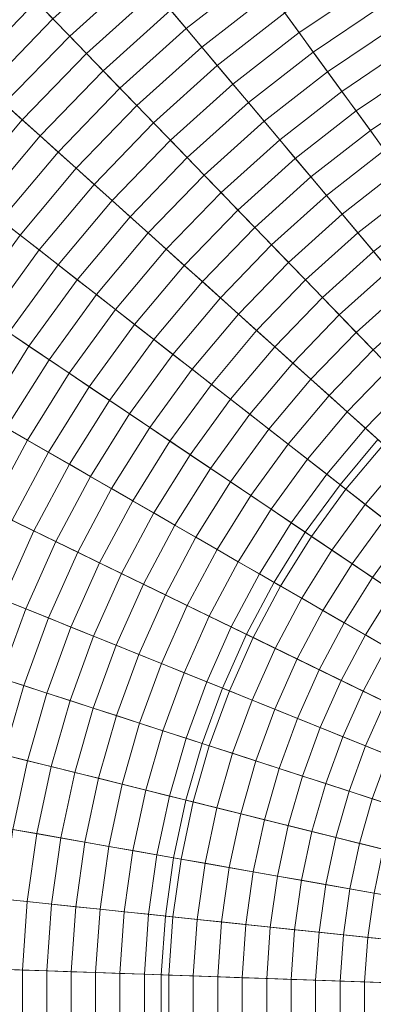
# Model space of a CAD drawing. Header units: centimetres. Extents: x -3.01 to 4.18, y -6.48 to 0.72.
# Tile 195 of 256: x -0.58 to -0.16, y -2.88 to -1.72. Entities that reach past the tile are written whole.
import ezdxf

# ---------------------------------------------------------------- set-up
doc = ezdxf.new("R2010")
doc.units = ezdxf.units.CM
doc.header["$LTSCALE"] = 2.54
doc.layers.add('Lucido design-1', color=7, linetype='Continuous')

# ---------------------------------------------------------------- blocks, each defined once
blk = doc.blocks.new('Gruppo-1')
at = {"color": 142, "linetype": 'Continuous', "lineweight": 9}
for points in [[(-0.1564, -2.2121, -14.6084), (-0.2012, -2.2656, -14.6084), (0.5864, -2.8809, -14.6084), (-0.1564, -2.2121, -14.6084)], [(-0.1564, -2.2121, -13.7012), (-0.2012, -2.2656, -13.7012), (-0.2012, -2.2656, -14.6084), (-0.1564, -2.2121, -14.6084), (-0.1564, -2.2121, -13.7012)], [(0.5864, -2.8809, -13.7012), (-0.2012, -2.2656, -13.7012), (-0.1564, -2.2121, -13.7012), (0.5864, -2.8809, -13.7012)], [(-0.2012, -2.2656, -14.6084), (-0.2422, -2.322, -14.6084), (0.5864, -2.8809, -14.6084), (-0.2012, -2.2656, -14.6084)], [(-0.2012, -2.2656, -13.7012), (-0.2422, -2.322, -13.7012), (-0.2422, -2.322, -14.6084), (-0.2012, -2.2656, -14.6084), (-0.2012, -2.2656, -13.7012)], [(0.5864, -2.8809, -13.7012), (-0.2422, -2.322, -13.7012), (-0.2012, -2.2656, -13.7012), (0.5864, -2.8809, -13.7012)], [(-0.2422, -2.322, -14.6084), (-0.2792, -2.3812, -14.6084), (0.5864, -2.8809, -14.6084), (-0.2422, -2.322, -14.6084)], [(-0.2422, -2.322, -13.7012), (-0.2792, -2.3812, -13.7012), (-0.2792, -2.3812, -14.6084), (-0.2422, -2.322, -14.6084), (-0.2422, -2.322, -13.7012)], [(0.5864, -2.8809, -13.7012), (-0.2792, -2.3812, -13.7012), (-0.2422, -2.322, -13.7012), (0.5864, -2.8809, -13.7012)], [(-0.2792, -2.3812, -14.6084), (-0.3119, -2.4428, -14.6084), (0.5864, -2.8809, -14.6084), (-0.2792, -2.3812, -14.6084)], [(-0.2792, -2.3812, -13.7012), (-0.3119, -2.4428, -13.7012), (-0.3119, -2.4428, -14.6084), (-0.2792, -2.3812, -14.6084), (-0.2792, -2.3812, -13.7012)], [(0.5864, -2.8809, -13.7012), (-0.3119, -2.4428, -13.7012), (-0.2792, -2.3812, -13.7012), (0.5864, -2.8809, -13.7012)], [(-0.3119, -2.4428, -14.6084), (-0.3403, -2.5065, -14.6084), (0.5864, -2.8809, -14.6084), (-0.3119, -2.4428, -14.6084)], [(-0.3119, -2.4428, -13.7012), (-0.3403, -2.5065, -13.7012), (-0.3403, -2.5065, -14.6084), (-0.3119, -2.4428, -14.6084), (-0.3119, -2.4428, -13.7012)], [(0.5864, -2.8809, -13.7012), (-0.3403, -2.5065, -13.7012), (-0.3119, -2.4428, -13.7012), (0.5864, -2.8809, -13.7012)], [(-0.3403, -2.5065, -14.6084), (-0.3642, -2.5721, -14.6084), (0.5864, -2.8809, -14.6084), (-0.3403, -2.5065, -14.6084)], [(-0.3403, -2.5065, -13.7012), (-0.3642, -2.5721, -13.7012), (-0.3642, -2.5721, -14.6084), (-0.3403, -2.5065, -14.6084), (-0.3403, -2.5065, -13.7012)], [(0.5864, -2.8809, -13.7012), (-0.3642, -2.5721, -13.7012), (-0.3403, -2.5065, -13.7012), (0.5864, -2.8809, -13.7012)], [(-0.3642, -2.5721, -14.6084), (-0.3834, -2.6391, -14.6084), (0.5864, -2.8809, -14.6084), (-0.3642, -2.5721, -14.6084)], [(-0.3642, -2.5721, -13.7012), (-0.3834, -2.6391, -13.7012), (-0.3834, -2.6391, -14.6084), (-0.3642, -2.5721, -14.6084), (-0.3642, -2.5721, -13.7012)], [(0.5864, -2.8809, -13.7012), (-0.3834, -2.6391, -13.7012), (-0.3642, -2.5721, -13.7012), (0.5864, -2.8809, -13.7012)], [(-0.3834, -2.6391, -14.6084), (-0.3979, -2.7073, -14.6084), (0.5864, -2.8809, -14.6084), (-0.3834, -2.6391, -14.6084)], [(-0.3834, -2.6391, -13.7012), (-0.3979, -2.7073, -13.7012), (-0.3979, -2.7073, -14.6084), (-0.3834, -2.6391, -14.6084), (-0.3834, -2.6391, -13.7012)], [(0.5864, -2.8809, -13.7012), (-0.3979, -2.7073, -13.7012), (-0.3834, -2.6391, -13.7012), (0.5864, -2.8809, -13.7012)], [(-0.3979, -2.7073, -14.6084), (-0.4076, -2.7764, -14.6084), (0.5864, -2.8809, -14.6084), (-0.3979, -2.7073, -14.6084)], [(-0.3979, -2.7073, -13.7012), (-0.4076, -2.7764, -13.7012), (-0.4076, -2.7764, -14.6084), (-0.3979, -2.7073, -14.6084), (-0.3979, -2.7073, -13.7012)], [(0.5864, -2.8809, -13.7012), (-0.4076, -2.7764, -13.7012), (-0.3979, -2.7073, -13.7012), (0.5864, -2.8809, -13.7012)], [(-0.4076, -2.7764, -14.6084), (-0.4125, -2.846, -14.6084), (0.5864, -2.8809, -14.6084), (-0.4076, -2.7764, -14.6084)], [(-0.4076, -2.7764, -13.7012), (-0.4125, -2.846, -13.7012), (-0.4125, -2.846, -14.6084), (-0.4076, -2.7764, -14.6084), (-0.4076, -2.7764, -13.7012)], [(0.5864, -2.8809, -13.7012), (-0.4125, -2.846, -13.7012), (-0.4076, -2.7764, -13.7012), (0.5864, -2.8809, -13.7012)], [(-0.4125, -2.846, -14.6084), (-0.4125, -2.9158, -14.6084), (0.5864, -2.8809, -14.6084), (-0.4125, -2.846, -14.6084)], [(-0.4125, -2.846, -13.7012), (-0.4125, -2.9158, -13.7012), (-0.4125, -2.9158, -14.6084), (-0.4125, -2.846, -14.6084), (-0.4125, -2.846, -13.7012)], [(0.5864, -2.8809, -13.7012), (-0.4125, -2.9158, -13.7012), (-0.4125, -2.846, -13.7012), (0.5864, -2.8809, -13.7012)]]:
    blk.add_polyline3d(points, dxfattribs=at)
for points in [[(-0.1618, 0.6391, -13.7023), (-0.4056, 0.5783, -13.7023), (0.5858, -2.8788, -13.7023), (0.5859, -2.8788, -13.7023)], [(-0.4056, 0.5783, -13.7023), (-0.6444, 0.5007, -13.7023), (0.5856, -2.8789, -13.7023), (0.5858, -2.8788, -13.7023)], [(-0.6444, 0.5007, -13.7023), (-0.8773, 0.4066, -13.7023), (0.5855, -2.8789, -13.7023), (0.5856, -2.8789, -13.7023)], [(-0.8773, 0.4066, -13.7023), (-1.1031, 0.2965, -13.7023), (0.5853, -2.879, -13.7023), (0.5855, -2.8789, -13.7023)], [(-1.1031, 0.2965, -13.7023), (-1.3206, 0.1709, -13.7023), (0.5852, -2.8791, -13.7023), (0.5853, -2.879, -13.7023)], [(-1.3206, 0.1709, -13.7023), (-1.5289, 0.0305, -13.7023), (0.5851, -2.8791, -13.7023), (0.5852, -2.8791, -13.7023)], [(-1.5289, 0.0305, -13.7023), (-1.7268, -0.1242, -13.7023), (0.585, -2.8792, -13.7023), (0.5851, -2.8791, -13.7023)], [(-1.7268, -0.1242, -13.7023), (-1.9135, -0.2923, -13.7023), (0.5849, -2.8793, -13.7023), (0.585, -2.8792, -13.7023)], [(-1.9135, -0.2923, -13.7023), (-2.0879, -0.4729, -13.7023), (0.5848, -2.8795, -13.7023), (0.5849, -2.8793, -13.7023)], [(-2.0879, -0.4729, -13.7023), (-2.2494, -0.6654, -13.7023), (0.5847, -2.8796, -13.7023), (0.5848, -2.8795, -13.7023)], [(-2.2494, -0.6654, -13.7023), (-2.397, -0.8686, -13.7023), (0.5846, -2.8797, -13.7023), (0.5847, -2.8796, -13.7023)], [(-2.397, -0.8686, -13.7023), (-2.5301, -1.0816, -13.7023), (0.5845, -2.8798, -13.7023), (0.5846, -2.8797, -13.7023)], [(-2.5301, -1.0816, -13.7023), (-2.6481, -1.3034, -13.7023), (0.5844, -2.88, -13.7023), (0.5845, -2.8798, -13.7023)], [(-2.6481, -1.3034, -13.7023), (-2.7502, -1.5328, -13.7023), (0.5844, -2.8801, -13.7023), (0.5844, -2.88, -13.7023)], [(-2.7502, -1.5328, -13.7023), (-2.8361, -1.7689, -13.7023), (0.5843, -2.8802, -13.7023), (0.5844, -2.8801, -13.7023)], [(-0.4381, -1.66, -12.7761), (-0.5208, -1.7344, -12.7761), (-0.5406, -1.7139, -12.7823), (-0.4565, -1.6381, -12.7823)], [(-0.3001, -1.6608, -12.7583), (-0.383, -1.7256, -12.7583), (-0.4014, -1.7037, -12.7641), (-0.3169, -1.6377, -12.7641)], [(-0.1673, -1.6748, -12.7413), (-0.2496, -1.7303, -12.7413), (-0.2665, -1.7071, -12.7469), (-0.1825, -1.6505, -12.7469)], [(-0.4198, -1.6818, -12.7701), (-0.501, -1.7549, -12.7701), (-0.5208, -1.7344, -12.7761), (-0.4381, -1.66, -12.7761)], [(-0.2833, -1.6839, -12.7525), (-0.3647, -1.7475, -12.7525), (-0.383, -1.7256, -12.7583), (-0.3001, -1.6608, -12.7583)], [(-0.5604, -1.6934, -12.7885), (-0.6404, -1.7763, -12.7885), (-0.6616, -1.7572, -12.7948), (-0.5802, -1.6729, -12.7948)], [(-0.1521, -1.6991, -12.7359), (-0.2328, -1.7535, -12.7359), (-0.2496, -1.7303, -12.7413), (-0.1673, -1.6748, -12.7413)], [(-0.4014, -1.7037, -12.7641), (-0.4811, -1.7755, -12.7641), (-0.501, -1.7549, -12.7701), (-0.4198, -1.6818, -12.7701)], [(-0.2665, -1.7071, -12.7469), (-0.3463, -1.7694, -12.7469), (-0.3647, -1.7475, -12.7525), (-0.2833, -1.6839, -12.7525)], [(-0.5406, -1.7139, -12.7823), (-0.6193, -1.7953, -12.7823), (-0.6404, -1.7763, -12.7885), (-0.5604, -1.6934, -12.7885)], [(-0.1369, -1.7234, -12.7305), (-0.2159, -1.7767, -12.7305), (-0.2328, -1.7535, -12.7359), (-0.1521, -1.6991, -12.7359)], [(-0.383, -1.7256, -12.7583), (-0.4613, -1.796, -12.7583), (-0.4811, -1.7755, -12.7641), (-0.4014, -1.7037, -12.7641)], [(-0.2496, -1.7303, -12.7413), (-0.3278, -1.7914, -12.7413), (-0.3463, -1.7694, -12.7469), (-0.2665, -1.7071, -12.7469)], [(-0.5208, -1.7344, -12.7761), (-0.5981, -1.8144, -12.7761), (-0.6193, -1.7953, -12.7823), (-0.5406, -1.7139, -12.7823)], [(-0.1217, -1.7477, -12.7253), (-0.199, -1.7999, -12.7253), (-0.2159, -1.7767, -12.7305), (-0.1369, -1.7234, -12.7305)], [(-0.501, -1.7549, -12.7701), (-0.5769, -1.8335, -12.7701), (-0.5981, -1.8144, -12.7761), (-0.5208, -1.7344, -12.7761)], [(-0.3647, -1.7475, -12.7525), (-0.4414, -1.8166, -12.7525), (-0.4613, -1.796, -12.7583), (-0.383, -1.7256, -12.7583)], [(-0.2328, -1.7535, -12.7359), (-0.3094, -1.8133, -12.7359), (-0.3278, -1.7914, -12.7413), (-0.2496, -1.7303, -12.7413)], [(-0.3463, -1.7694, -12.7469), (-0.4215, -1.8372, -12.7469), (-0.4414, -1.8166, -12.7525), (-0.3647, -1.7475, -12.7525)], [(-0.1065, -1.7721, -12.7201), (-0.1822, -1.8231, -12.7201), (-0.199, -1.7999, -12.7253), (-0.1217, -1.7477, -12.7253)], [(-0.4811, -1.7755, -12.7641), (-0.5556, -1.8526, -12.7641), (-0.5769, -1.8335, -12.7701), (-0.501, -1.7549, -12.7701)], [(-0.2159, -1.7767, -12.7305), (-0.291, -1.8353, -12.7305), (-0.3094, -1.8133, -12.7359), (-0.2328, -1.7535, -12.7359)], [(-2.8361, -1.7689, -13.7023), (-2.9054, -2.0103, -13.7023), (0.5843, -2.8804, -13.7023), (0.5843, -2.8802, -13.7023)], [(-0.3278, -1.7914, -12.7413), (-0.4016, -1.8578, -12.7413), (-0.4215, -1.8372, -12.7469), (-0.3463, -1.7694, -12.7469)], [(-0.4613, -1.796, -12.7583), (-0.5344, -1.8718, -12.7583), (-0.5556, -1.8526, -12.7641), (-0.4811, -1.7755, -12.7641)], [(-0.199, -1.7999, -12.7253), (-0.2725, -1.8573, -12.7253), (-0.291, -1.8353, -12.7305), (-0.2159, -1.7767, -12.7305)], [(-0.0913, -1.7965, -12.7151), (-0.1653, -1.8464, -12.7151), (-0.1822, -1.8231, -12.7201), (-0.1065, -1.7721, -12.7201)], [(-0.3094, -1.8133, -12.7359), (-0.3817, -1.8784, -12.7359), (-0.4016, -1.8578, -12.7413), (-0.3278, -1.7914, -12.7413)], [(-0.4414, -1.8166, -12.7525), (-0.5131, -1.8909, -12.7525), (-0.5344, -1.8718, -12.7583), (-0.4613, -1.796, -12.7583)], [(-0.1822, -1.8231, -12.7201), (-0.2541, -1.8793, -12.7201), (-0.2725, -1.8573, -12.7253), (-0.199, -1.7999, -12.7253)], [(-0.076, -1.8208, -12.7101), (-0.1484, -1.8696, -12.7101), (-0.1653, -1.8464, -12.7151), (-0.0913, -1.7965, -12.7151)], [(-0.5769, -1.8335, -12.7701), (-0.6471, -1.9172, -12.7701), (-0.6696, -1.8996, -12.7761), (-0.5981, -1.8144, -12.7761)], [(-0.4215, -1.8372, -12.7469), (-0.4919, -1.9101, -12.7469), (-0.5131, -1.8909, -12.7525), (-0.4414, -1.8166, -12.7525)], [(-0.291, -1.8353, -12.7305), (-0.3618, -1.8991, -12.7305), (-0.3817, -1.8784, -12.7359), (-0.3094, -1.8133, -12.7359)], [(-0.1653, -1.8464, -12.7151), (-0.2356, -1.9013, -12.7151), (-0.2541, -1.8793, -12.7201), (-0.1822, -1.8231, -12.7201)], [(-0.5556, -1.8526, -12.7641), (-0.6246, -1.9348, -12.7641), (-0.6471, -1.9172, -12.7701), (-0.5769, -1.8335, -12.7701)], [(-0.4016, -1.8578, -12.7413), (-0.4706, -1.9292, -12.7413), (-0.4919, -1.9101, -12.7469), (-0.4215, -1.8372, -12.7469)], [(-0.2725, -1.8573, -12.7253), (-0.3418, -1.9197, -12.7253), (-0.3618, -1.8991, -12.7305), (-0.291, -1.8353, -12.7305)], [(-0.5344, -1.8718, -12.7583), (-0.6021, -1.9524, -12.7583), (-0.6246, -1.9348, -12.7641), (-0.5556, -1.8526, -12.7641)], [(-0.1484, -1.8696, -12.7101), (-0.2171, -1.9233, -12.7101), (-0.2356, -1.9013, -12.7151), (-0.1653, -1.8464, -12.7151)], [(-0.3817, -1.8784, -12.7359), (-0.4493, -1.9484, -12.7359), (-0.4706, -1.9292, -12.7413), (-0.4016, -1.8578, -12.7413)], [(-0.2541, -1.8793, -12.7201), (-0.3219, -1.9404, -12.7201), (-0.3418, -1.9197, -12.7253), (-0.2725, -1.8573, -12.7253)], [(-0.5131, -1.8909, -12.7525), (-0.5795, -1.97, -12.7525), (-0.6021, -1.9524, -12.7583), (-0.5344, -1.8718, -12.7583)], [(-0.1315, -1.8929, -12.7053), (-0.1986, -1.9454, -12.7053), (-0.2171, -1.9233, -12.7101), (-0.1484, -1.8696, -12.7101)], [(-0.3618, -1.8991, -12.7305), (-0.428, -1.9676, -12.7305), (-0.4493, -1.9484, -12.7359), (-0.3817, -1.8784, -12.7359)], [(-0.2356, -1.9013, -12.7151), (-0.3019, -1.961, -12.7151), (-0.3219, -1.9404, -12.7201), (-0.2541, -1.8793, -12.7201)], [(-0.4919, -1.9101, -12.7469), (-0.557, -1.9876, -12.7469), (-0.5795, -1.97, -12.7525), (-0.5131, -1.8909, -12.7525)], [(-0.3418, -1.9197, -12.7253), (-0.4066, -1.9868, -12.7253), (-0.428, -1.9676, -12.7305), (-0.3618, -1.8991, -12.7305)], [(-0.1145, -1.9162, -12.7005), (-0.1801, -1.9674, -12.7005), (-0.1986, -1.9454, -12.7053), (-0.1315, -1.8929, -12.7053)], [(-0.4706, -1.9292, -12.7413), (-0.5344, -2.0053, -12.7413), (-0.557, -1.9876, -12.7469), (-0.4919, -1.9101, -12.7469)], [(-0.2171, -1.9233, -12.7101), (-0.282, -1.9817, -12.7101), (-0.3019, -1.961, -12.7151), (-0.2356, -1.9013, -12.7151)], [(-0.3219, -1.9404, -12.7201), (-0.3853, -2.006, -12.7201), (-0.4066, -1.9868, -12.7253), (-0.3418, -1.9197, -12.7253)], [(-0.1986, -1.9454, -12.7053), (-0.262, -2.0024, -12.7053), (-0.282, -1.9817, -12.7101), (-0.2171, -1.9233, -12.7101)], [(-0.0976, -1.9395, -12.6959), (-0.1616, -1.9895, -12.6959), (-0.1801, -1.9674, -12.7005), (-0.1145, -1.9162, -12.7005)], [(-0.4493, -1.9484, -12.7359), (-0.5118, -2.0229, -12.7359), (-0.5344, -2.0053, -12.7413), (-0.4706, -1.9292, -12.7413)], [(-0.3019, -1.961, -12.7151), (-0.3639, -2.0252, -12.7151), (-0.3853, -2.006, -12.7201), (-0.3219, -1.9404, -12.7201)], [(-0.1801, -1.9674, -12.7005), (-0.242, -2.0231, -12.7005), (-0.262, -2.0024, -12.7053), (-0.1986, -1.9454, -12.7053)], [(-0.5795, -1.97, -12.7525), (-0.6402, -2.0536, -12.7525), (-0.6639, -2.0376, -12.7583), (-0.6021, -1.9524, -12.7583)], [(-0.428, -1.9676, -12.7305), (-0.4892, -2.0406, -12.7305), (-0.5118, -2.0229, -12.7359), (-0.4493, -1.9484, -12.7359)], [(-0.557, -1.9876, -12.7469), (-0.6165, -2.0696, -12.7469), (-0.6402, -2.0536, -12.7525), (-0.5795, -1.97, -12.7525)], [(-0.4066, -1.9868, -12.7253), (-0.4666, -2.0582, -12.7253), (-0.4892, -2.0406, -12.7305), (-0.428, -1.9676, -12.7305)], [(-0.282, -1.9817, -12.7101), (-0.3426, -2.0445, -12.7101), (-0.3639, -2.0252, -12.7151), (-0.3019, -1.961, -12.7151)], [(-0.1616, -1.9895, -12.6959), (-0.222, -2.0438, -12.6959), (-0.242, -2.0231, -12.7005), (-0.1801, -1.9674, -12.7005)], [(-0.262, -2.0024, -12.7053), (-0.3212, -2.0637, -12.7053), (-0.3426, -2.0445, -12.7101), (-0.282, -1.9817, -12.7101)], [(-0.5344, -2.0053, -12.7413), (-0.5927, -2.0856, -12.7413), (-0.6165, -2.0696, -12.7469), (-0.557, -1.9876, -12.7469)], [(-0.3853, -2.006, -12.7201), (-0.444, -2.0759, -12.7201), (-0.4666, -2.0582, -12.7253), (-0.4066, -1.9868, -12.7253)], [(-0.1431, -2.0116, -12.6913), (-0.202, -2.0646, -12.6913), (-0.222, -2.0438, -12.6959), (-0.1616, -1.9895, -12.6959)], [(-0.242, -2.0231, -12.7005), (-0.2998, -2.083, -12.7005), (-0.3212, -2.0637, -12.7053), (-0.262, -2.0024, -12.7053)], [(-2.9054, -2.0103, -13.7023), (-2.9576, -2.256, -13.7023), (0.5842, -2.8805, -13.7023), (0.5843, -2.8804, -13.7023)], [(-0.5118, -2.0229, -12.7359), (-0.569, -2.1016, -12.7359), (-0.5927, -2.0856, -12.7413), (-0.5344, -2.0053, -12.7413)], [(-0.3639, -2.0252, -12.7151), (-0.4213, -2.0936, -12.7151), (-0.444, -2.0759, -12.7201), (-0.3853, -2.006, -12.7201)], [(-0.1246, -2.0337, -12.6868), (-0.1819, -2.0853, -12.6868), (-0.202, -2.0646, -12.6913), (-0.1431, -2.0116, -12.6913)], [(-0.4892, -2.0406, -12.7305), (-0.5452, -2.1177, -12.7305), (-0.569, -2.1016, -12.7359), (-0.5118, -2.0229, -12.7359)], [(-0.3426, -2.0445, -12.7101), (-0.3987, -2.1113, -12.7101), (-0.4213, -2.0936, -12.7151), (-0.3639, -2.0252, -12.7151)], [(-0.222, -2.0438, -12.6959), (-0.2784, -2.1023, -12.6959), (-0.2998, -2.083, -12.7005), (-0.242, -2.0231, -12.7005)], [(-0.106, -2.0558, -12.6825), (-0.1619, -2.1061, -12.6825), (-0.1819, -2.0853, -12.6868), (-0.1246, -2.0337, -12.6868)], [(-0.4666, -2.0582, -12.7253), (-0.5214, -2.1337, -12.7253), (-0.5452, -2.1177, -12.7305), (-0.4892, -2.0406, -12.7305)], [(-0.3212, -2.0637, -12.7053), (-0.376, -2.129, -12.7053), (-0.3987, -2.1113, -12.7101), (-0.3426, -2.0445, -12.7101)], [(-0.202, -2.0646, -12.6913), (-0.257, -2.1216, -12.6913), (-0.2784, -2.1023, -12.6959), (-0.222, -2.0438, -12.6959)], [(-0.444, -2.0759, -12.7201), (-0.4976, -2.1498, -12.7201), (-0.5214, -2.1337, -12.7253), (-0.4666, -2.0582, -12.7253)], [(-0.0875, -2.0779, -12.6782), (-0.1418, -2.1268, -12.6782), (-0.1619, -2.1061, -12.6825), (-0.106, -2.0558, -12.6825)], [(-0.2998, -2.083, -12.7005), (-0.3533, -2.1468, -12.7005), (-0.376, -2.129, -12.7053), (-0.3212, -2.0637, -12.7053)], [(-0.1819, -2.0853, -12.6868), (-0.2356, -2.1408, -12.6868), (-0.257, -2.1216, -12.6913), (-0.202, -2.0646, -12.6913)], [(-0.569, -2.1016, -12.7359), (-0.6205, -2.1841, -12.7359), (-0.6453, -2.1698, -12.7413), (-0.5927, -2.0856, -12.7413)], [(-0.4213, -2.0936, -12.7151), (-0.4738, -2.1658, -12.7151), (-0.4976, -2.1498, -12.7201), (-0.444, -2.0759, -12.7201)], [(-0.2784, -2.1023, -12.6959), (-0.3306, -2.1645, -12.6959), (-0.3533, -2.1468, -12.7005), (-0.2998, -2.083, -12.7005)], [(-0.1619, -2.1061, -12.6825), (-0.2141, -2.1601, -12.6825), (-0.2356, -2.1408, -12.6868), (-0.1819, -2.0853, -12.6868)], [(-0.3987, -2.1113, -12.7101), (-0.4499, -2.1819, -12.7101), (-0.4738, -2.1658, -12.7151), (-0.4213, -2.0936, -12.7151)], [(-0.5452, -2.1177, -12.7305), (-0.5957, -2.1984, -12.7305), (-0.6205, -2.1841, -12.7359), (-0.569, -2.1016, -12.7359)], [(-0.257, -2.1216, -12.6913), (-0.3079, -2.1822, -12.6913), (-0.3306, -2.1645, -12.6959), (-0.2784, -2.1023, -12.6959)], [(-0.1418, -2.1268, -12.6782), (-0.1927, -2.1795, -12.6782), (-0.2141, -2.1601, -12.6825), (-0.1619, -2.1061, -12.6825)], [(-0.5214, -2.1337, -12.7253), (-0.5708, -2.2128, -12.7253), (-0.5957, -2.1984, -12.7305), (-0.5452, -2.1177, -12.7305)], [(-0.376, -2.129, -12.7053), (-0.4261, -2.198, -12.7053), (-0.4499, -2.1819, -12.7101), (-0.3987, -2.1113, -12.7101)], [(-0.2356, -2.1408, -12.6868), (-0.2852, -2.2, -12.6868), (-0.3079, -2.1822, -12.6913), (-0.257, -2.1216, -12.6913)], [(-0.3533, -2.1468, -12.7005), (-0.4022, -2.2141, -12.7005), (-0.4261, -2.198, -12.7053), (-0.376, -2.129, -12.7053)], [(-0.1218, -2.1476, -12.6741), (-0.1712, -2.1988, -12.6741), (-0.1927, -2.1795, -12.6782), (-0.1418, -2.1268, -12.6782)], [(-0.4976, -2.1498, -12.7201), (-0.546, -2.2272, -12.7201), (-0.5708, -2.2128, -12.7253), (-0.5214, -2.1337, -12.7253)], [(-0.2141, -2.1601, -12.6825), (-0.2624, -2.2177, -12.6825), (-0.2852, -2.2, -12.6868), (-0.2356, -2.1408, -12.6868)], [(-0.4738, -2.1658, -12.7151), (-0.5211, -2.2415, -12.7151), (-0.546, -2.2272, -12.7201), (-0.4976, -2.1498, -12.7201)], [(-0.3306, -2.1645, -12.6959), (-0.3783, -2.2302, -12.6959), (-0.4022, -2.2141, -12.7005), (-0.3533, -2.1468, -12.7005)], [(-0.1017, -2.1684, -12.67), (-0.1497, -2.2181, -12.67), (-0.1712, -2.1988, -12.6741), (-0.1218, -2.1476, -12.6741)], [(-0.4499, -2.1819, -12.7101), (-0.4962, -2.2559, -12.7101), (-0.5211, -2.2415, -12.7151), (-0.4738, -2.1658, -12.7151)], [(-0.3079, -2.1822, -12.6913), (-0.3545, -2.2463, -12.6913), (-0.3783, -2.2302, -12.6959), (-0.3306, -2.1645, -12.6959)], [(-0.1927, -2.1795, -12.6782), (-0.2397, -2.2355, -12.6782), (-0.2624, -2.2177, -12.6825), (-0.2141, -2.1601, -12.6825)], [(-0.1712, -2.1988, -12.6741), (-0.2169, -2.2533, -12.6741), (-0.2397, -2.2355, -12.6782), (-0.1927, -2.1795, -12.6782)], [(-0.4261, -2.198, -12.7053), (-0.4713, -2.2703, -12.7053), (-0.4962, -2.2559, -12.7101), (-0.4499, -2.1819, -12.7101)], [(-0.2852, -2.2, -12.6868), (-0.3305, -2.2624, -12.6868), (-0.3545, -2.2463, -12.6913), (-0.3079, -2.1822, -12.6913)], [(-0.5708, -2.2128, -12.7253), (-0.6146, -2.2951, -12.7253), (-0.6404, -2.2826, -12.7305), (-0.5957, -2.1984, -12.7305)], [(-0.4022, -2.2141, -12.7005), (-0.4463, -2.2847, -12.7005), (-0.4713, -2.2703, -12.7053), (-0.4261, -2.198, -12.7053)], [(-0.2624, -2.2177, -12.6825), (-0.3066, -2.2786, -12.6825), (-0.3305, -2.2624, -12.6868), (-0.2852, -2.2, -12.6868)], [(-0.1497, -2.2181, -12.67), (-0.1942, -2.2711, -12.67), (-0.2169, -2.2533, -12.6741), (-0.1712, -2.1988, -12.6741)], [(-0.546, -2.2272, -12.7201), (-0.5888, -2.3077, -12.7201), (-0.6146, -2.2951, -12.7253), (-0.5708, -2.2128, -12.7253)], [(-0.3783, -2.2302, -12.6959), (-0.4214, -2.2991, -12.6959), (-0.4463, -2.2847, -12.7005), (-0.4022, -2.2141, -12.7005)], [(-0.2397, -2.2355, -12.6782), (-0.2827, -2.2947, -12.6782), (-0.3066, -2.2786, -12.6825), (-0.2624, -2.2177, -12.6825)], [(-0.1282, -2.2375, -12.6661), (-0.1714, -2.2889, -12.6661), (-0.1942, -2.2711, -12.67), (-0.1497, -2.2181, -12.67)], [(-0.5211, -2.2415, -12.7151), (-0.563, -2.3203, -12.7151), (-0.5888, -2.3077, -12.7201), (-0.546, -2.2272, -12.7201)], [(-0.3545, -2.2463, -12.6913), (-0.3964, -2.3135, -12.6913), (-0.4214, -2.2991, -12.6959), (-0.3783, -2.2302, -12.6959)], [(-0.2169, -2.2533, -12.6741), (-0.2588, -2.3109, -12.6741), (-0.2827, -2.2947, -12.6782), (-0.2397, -2.2355, -12.6782)], [(-0.1068, -2.2568, -12.6622), (-0.1486, -2.3067, -12.6622), (-0.1714, -2.2889, -12.6661), (-0.1282, -2.2375, -12.6661)], [(-0.4962, -2.2559, -12.7101), (-0.5371, -2.3329, -12.7101), (-0.563, -2.3203, -12.7151), (-0.5211, -2.2415, -12.7151)], [(-0.3305, -2.2624, -12.6868), (-0.3715, -2.3279, -12.6868), (-0.3964, -2.3135, -12.6913), (-0.3545, -2.2463, -12.6913)], [(-2.9576, -2.256, -13.7023), (-2.9926, -2.5047, -13.7023), (0.5842, -2.8807, -13.7023), (0.5842, -2.8805, -13.7023)], [(-0.4713, -2.2703, -12.7053), (-0.5113, -2.3455, -12.7053), (-0.5371, -2.3329, -12.7101), (-0.4962, -2.2559, -12.7101)], [(-0.1942, -2.2711, -12.67), (-0.2348, -2.327, -12.67), (-0.2588, -2.3109, -12.6741), (-0.2169, -2.2533, -12.6741)], [(-0.4463, -2.2847, -12.7005), (-0.4854, -2.3582, -12.7005), (-0.5113, -2.3455, -12.7053), (-0.4713, -2.2703, -12.7053)], [(-0.3066, -2.2786, -12.6825), (-0.3465, -2.3423, -12.6825), (-0.3715, -2.3279, -12.6868), (-0.3305, -2.2624, -12.6868)], [(-0.1714, -2.2889, -12.6661), (-0.2108, -2.3432, -12.6661), (-0.2348, -2.327, -12.67), (-0.1942, -2.2711, -12.67)], [(-0.4214, -2.2991, -12.6959), (-0.4595, -2.3708, -12.6959), (-0.4854, -2.3582, -12.7005), (-0.4463, -2.2847, -12.7005)], [(-0.2827, -2.2947, -12.6782), (-0.3215, -2.3568, -12.6782), (-0.3465, -2.3423, -12.6825), (-0.3066, -2.2786, -12.6825)], [(-0.2588, -2.3109, -12.6741), (-0.2965, -2.3712, -12.6741), (-0.3215, -2.3568, -12.6782), (-0.2827, -2.2947, -12.6782)], [(-0.1486, -2.3067, -12.6622), (-0.1869, -2.3594, -12.6622), (-0.2108, -2.3432, -12.6661), (-0.1714, -2.2889, -12.6661)], [(-0.563, -2.3203, -12.7151), (-0.5993, -2.4019, -12.7151), (-0.6259, -2.3911, -12.7201), (-0.5888, -2.3077, -12.7201)], [(-0.3964, -2.3135, -12.6913), (-0.4336, -2.3834, -12.6913), (-0.4595, -2.3708, -12.6959), (-0.4214, -2.2991, -12.6959)], [(-0.1258, -2.3245, -12.6585), (-0.1629, -2.3755, -12.6585), (-0.1869, -2.3594, -12.6622), (-0.1486, -2.3067, -12.6622)], [(-0.3715, -2.3279, -12.6868), (-0.4077, -2.3961, -12.6868), (-0.4336, -2.3834, -12.6913), (-0.3964, -2.3135, -12.6913)], [(-0.2348, -2.327, -12.67), (-0.2714, -2.3856, -12.67), (-0.2965, -2.3712, -12.6741), (-0.2588, -2.3109, -12.6741)], [(-0.5371, -2.3329, -12.7101), (-0.5726, -2.4126, -12.7101), (-0.5993, -2.4019, -12.7151), (-0.563, -2.3203, -12.7151)], [(-0.3465, -2.3423, -12.6825), (-0.3818, -2.4087, -12.6825), (-0.4077, -2.3961, -12.6868), (-0.3715, -2.3279, -12.6868)], [(-0.2108, -2.3432, -12.6661), (-0.2464, -2.4001, -12.6661), (-0.2714, -2.3856, -12.67), (-0.2348, -2.327, -12.67)], [(-0.103, -2.3423, -12.6548), (-0.1389, -2.3917, -12.6548), (-0.1629, -2.3755, -12.6585), (-0.1258, -2.3245, -12.6585)], [(-0.5113, -2.3455, -12.7053), (-0.5459, -2.4234, -12.7053), (-0.5726, -2.4126, -12.7101), (-0.5371, -2.3329, -12.7101)], [(-0.3215, -2.3568, -12.6782), (-0.3558, -2.4214, -12.6782), (-0.3818, -2.4087, -12.6825), (-0.3465, -2.3423, -12.6825)], [(-0.1869, -2.3594, -12.6622), (-0.2214, -2.4146, -12.6622), (-0.2464, -2.4001, -12.6661), (-0.2108, -2.3432, -12.6661)], [(-0.4854, -2.3582, -12.7005), (-0.5193, -2.4342, -12.7005), (-0.5459, -2.4234, -12.7053), (-0.5113, -2.3455, -12.7053)], [(-0.4595, -2.3708, -12.6959), (-0.4926, -2.445, -12.6959), (-0.5193, -2.4342, -12.7005), (-0.4854, -2.3582, -12.7005)], [(-0.2965, -2.3712, -12.6741), (-0.3299, -2.434, -12.6741), (-0.3558, -2.4214, -12.6782), (-0.3215, -2.3568, -12.6782)], [(-0.1629, -2.3755, -12.6585), (-0.1963, -2.429, -12.6585), (-0.2214, -2.4146, -12.6622), (-0.1869, -2.3594, -12.6622)], [(-0.4336, -2.3834, -12.6913), (-0.4658, -2.4558, -12.6913), (-0.4926, -2.445, -12.6959), (-0.4595, -2.3708, -12.6959)], [(-0.2714, -2.3856, -12.67), (-0.3039, -2.4467, -12.67), (-0.3299, -2.434, -12.6741), (-0.2965, -2.3712, -12.6741)], [(-0.1389, -2.3917, -12.6548), (-0.1712, -2.4435, -12.6548), (-0.1963, -2.429, -12.6585), (-0.1629, -2.3755, -12.6585)], [(-0.4077, -2.3961, -12.6868), (-0.4391, -2.4666, -12.6868), (-0.4658, -2.4558, -12.6913), (-0.4336, -2.3834, -12.6913)], [(-0.2464, -2.4001, -12.6661), (-0.2779, -2.4594, -12.6661), (-0.3039, -2.4467, -12.67), (-0.2714, -2.3856, -12.67)], [(-0.3818, -2.4087, -12.6825), (-0.4123, -2.4774, -12.6825), (-0.4391, -2.4666, -12.6868), (-0.4077, -2.3961, -12.6868)], [(-0.2214, -2.4146, -12.6622), (-0.2519, -2.472, -12.6622), (-0.2779, -2.4594, -12.6661), (-0.2464, -2.4001, -12.6661)], [(-0.1149, -2.4079, -12.6513), (-0.1462, -2.458, -12.6513), (-0.1712, -2.4435, -12.6548), (-0.1389, -2.3917, -12.6548)], [(-0.5726, -2.4126, -12.7101), (-0.6025, -2.4946, -12.7101), (-0.6298, -2.4857, -12.7151), (-0.5993, -2.4019, -12.7151)], [(-0.5459, -2.4234, -12.7053), (-0.5751, -2.5035, -12.7053), (-0.6025, -2.4946, -12.7101), (-0.5726, -2.4126, -12.7101)], [(-0.3558, -2.4214, -12.6782), (-0.3856, -2.4882, -12.6782), (-0.4123, -2.4774, -12.6825), (-0.3818, -2.4087, -12.6825)], [(-0.5193, -2.4342, -12.7005), (-0.5477, -2.5124, -12.7005), (-0.5751, -2.5035, -12.7053), (-0.5459, -2.4234, -12.7053)], [(-0.3299, -2.434, -12.6741), (-0.3588, -2.499, -12.6741), (-0.3856, -2.4882, -12.6782), (-0.3558, -2.4214, -12.6782)], [(-0.1963, -2.429, -12.6585), (-0.2259, -2.4847, -12.6585), (-0.2519, -2.472, -12.6622), (-0.2214, -2.4146, -12.6622)], [(-0.4926, -2.445, -12.6959), (-0.5203, -2.5213, -12.6959), (-0.5477, -2.5124, -12.7005), (-0.5193, -2.4342, -12.7005)], [(-0.3039, -2.4467, -12.67), (-0.332, -2.5098, -12.67), (-0.3588, -2.499, -12.6741), (-0.3299, -2.434, -12.6741)], [(-0.1712, -2.4435, -12.6548), (-0.1999, -2.4974, -12.6548), (-0.2259, -2.4847, -12.6585), (-0.1963, -2.429, -12.6585)], [(-0.4658, -2.4558, -12.6913), (-0.4929, -2.5302, -12.6913), (-0.5203, -2.5213, -12.6959), (-0.4926, -2.445, -12.6959)], [(-0.2779, -2.4594, -12.6661), (-0.3052, -2.5207, -12.6661), (-0.332, -2.5098, -12.67), (-0.3039, -2.4467, -12.67)], [(-0.1462, -2.458, -12.6513), (-0.1739, -2.5101, -12.6513), (-0.1999, -2.4974, -12.6548), (-0.1712, -2.4435, -12.6548)], [(-0.4391, -2.4666, -12.6868), (-0.4655, -2.5391, -12.6868), (-0.4929, -2.5302, -12.6913), (-0.4658, -2.4558, -12.6913)], [(-0.2519, -2.472, -12.6622), (-0.2784, -2.5315, -12.6622), (-0.3052, -2.5207, -12.6661), (-0.2779, -2.4594, -12.6661)], [(-0.1211, -2.4725, -12.6478), (-0.1478, -2.5228, -12.6478), (-0.1739, -2.5101, -12.6513), (-0.1462, -2.458, -12.6513)], [(-0.4123, -2.4774, -12.6825), (-0.4381, -2.548, -12.6825), (-0.4655, -2.5391, -12.6868), (-0.4391, -2.4666, -12.6868)], [(-0.3856, -2.4882, -12.6782), (-0.4106, -2.557, -12.6782), (-0.4381, -2.548, -12.6825), (-0.4123, -2.4774, -12.6825)], [(-0.2259, -2.4847, -12.6585), (-0.2516, -2.5423, -12.6585), (-0.2784, -2.5315, -12.6622), (-0.2519, -2.472, -12.6622)], [(-0.5751, -2.5035, -12.7053), (-0.5986, -2.5855, -12.7053), (-0.6265, -2.5785, -12.7101), (-0.6025, -2.4946, -12.7101)], [(-0.3588, -2.499, -12.6741), (-0.3831, -2.5659, -12.6741), (-0.4106, -2.557, -12.6782), (-0.3856, -2.4882, -12.6782)], [(-0.1999, -2.4974, -12.6548), (-0.2247, -2.5532, -12.6548), (-0.2516, -2.5423, -12.6585), (-0.2259, -2.4847, -12.6585)], [(-2.9926, -2.5047, -13.7023), (-3.0101, -2.7553, -13.7023), (0.5842, -2.8808, -13.7023), (0.5842, -2.8807, -13.7023)], [(-0.5477, -2.5124, -12.7005), (-0.5707, -2.5924, -12.7005), (-0.5986, -2.5855, -12.7053), (-0.5751, -2.5035, -12.7053)], [(-0.332, -2.5098, -12.67), (-0.3557, -2.5748, -12.67), (-0.3831, -2.5659, -12.6741), (-0.3588, -2.499, -12.6741)], [(-0.1739, -2.5101, -12.6513), (-0.1979, -2.564, -12.6513), (-0.2247, -2.5532, -12.6548), (-0.1999, -2.4974, -12.6548)], [(-0.5203, -2.5213, -12.6959), (-0.5427, -2.5994, -12.6959), (-0.5707, -2.5924, -12.7005), (-0.5477, -2.5124, -12.7005)], [(-0.3052, -2.5207, -12.6661), (-0.3282, -2.5837, -12.6661), (-0.3557, -2.5748, -12.67), (-0.332, -2.5098, -12.67)], [(-0.1478, -2.5228, -12.6478), (-0.171, -2.5749, -12.6478), (-0.1979, -2.564, -12.6513), (-0.1739, -2.5101, -12.6513)], [(-0.4929, -2.5302, -12.6913), (-0.5148, -2.6064, -12.6913), (-0.5427, -2.5994, -12.6959), (-0.5203, -2.5213, -12.6959)], [(-0.2784, -2.5315, -12.6622), (-0.3007, -2.5927, -12.6622), (-0.3282, -2.5837, -12.6661), (-0.3052, -2.5207, -12.6661)], [(-0.1218, -2.5355, -12.6445), (-0.1442, -2.5858, -12.6445), (-0.171, -2.5749, -12.6478), (-0.1478, -2.5228, -12.6478)], [(-0.4655, -2.5391, -12.6868), (-0.4868, -2.6133, -12.6868), (-0.5148, -2.6064, -12.6913), (-0.4929, -2.5302, -12.6913)], [(-0.4381, -2.548, -12.6825), (-0.4588, -2.6203, -12.6825), (-0.4868, -2.6133, -12.6868), (-0.4655, -2.5391, -12.6868)], [(-0.2516, -2.5423, -12.6585), (-0.2732, -2.6016, -12.6585), (-0.3007, -2.5927, -12.6622), (-0.2784, -2.5315, -12.6622)], [(-0.4106, -2.557, -12.6782), (-0.4308, -2.6273, -12.6782), (-0.4588, -2.6203, -12.6825), (-0.4381, -2.548, -12.6825)], [(-0.2247, -2.5532, -12.6548), (-0.2456, -2.6106, -12.6548), (-0.2732, -2.6016, -12.6585), (-0.2516, -2.5423, -12.6585)], [(-0.3831, -2.5659, -12.6741), (-0.4028, -2.6343, -12.6741), (-0.4308, -2.6273, -12.6782), (-0.4106, -2.557, -12.6782)], [(-0.1979, -2.564, -12.6513), (-0.2181, -2.6195, -12.6513), (-0.2456, -2.6106, -12.6548), (-0.2247, -2.5532, -12.6548)], [(-0.171, -2.5749, -12.6478), (-0.1905, -2.6285, -12.6478), (-0.2181, -2.6195, -12.6513), (-0.1979, -2.564, -12.6513)], [(-0.3557, -2.5748, -12.67), (-0.3747, -2.6413, -12.67), (-0.4028, -2.6343, -12.6741), (-0.3831, -2.5659, -12.6741)], [(-0.3282, -2.5837, -12.6661), (-0.3467, -2.6483, -12.6661), (-0.3747, -2.6413, -12.67), (-0.3557, -2.5748, -12.67)], [(-0.1442, -2.5858, -12.6445), (-0.163, -2.6374, -12.6445), (-0.1905, -2.6285, -12.6478), (-0.171, -2.5749, -12.6478)], [(-0.5707, -2.5924, -12.7005), (-0.588, -2.6738, -12.7005), (-0.6163, -2.6688, -12.7053), (-0.5986, -2.5855, -12.7053)], [(-0.3007, -2.5927, -12.6622), (-0.3186, -2.6553, -12.6622), (-0.3467, -2.6483, -12.6661), (-0.3282, -2.5837, -12.6661)], [(-0.1173, -2.5966, -12.6412), (-0.1354, -2.6464, -12.6412), (-0.163, -2.6374, -12.6445), (-0.1442, -2.5858, -12.6445)], [(-0.5427, -2.5994, -12.6959), (-0.5596, -2.6788, -12.6959), (-0.588, -2.6738, -12.7005), (-0.5707, -2.5924, -12.7005)], [(-0.5148, -2.6064, -12.6913), (-0.5312, -2.6838, -12.6913), (-0.5596, -2.6788, -12.6959), (-0.5427, -2.5994, -12.6959)], [(-0.2732, -2.6016, -12.6585), (-0.2905, -2.6623, -12.6585), (-0.3186, -2.6553, -12.6622), (-0.3007, -2.5927, -12.6622)], [(-0.4868, -2.6133, -12.6868), (-0.5028, -2.6888, -12.6868), (-0.5312, -2.6838, -12.6913), (-0.5148, -2.6064, -12.6913)], [(-0.2456, -2.6106, -12.6548), (-0.2625, -2.6693, -12.6548), (-0.2905, -2.6623, -12.6585), (-0.2732, -2.6016, -12.6585)], [(-0.2181, -2.6195, -12.6513), (-0.2344, -2.6763, -12.6513), (-0.2625, -2.6693, -12.6548), (-0.2456, -2.6106, -12.6548)], [(-0.4588, -2.6203, -12.6825), (-0.4744, -2.6939, -12.6825), (-0.5028, -2.6888, -12.6868), (-0.4868, -2.6133, -12.6868)], [(-0.4308, -2.6273, -12.6782), (-0.446, -2.6989, -12.6782), (-0.4744, -2.6939, -12.6825), (-0.4588, -2.6203, -12.6825)], [(-0.1905, -2.6285, -12.6478), (-0.2062, -2.6833, -12.6478), (-0.2344, -2.6763, -12.6513), (-0.2181, -2.6195, -12.6513)], [(-0.4028, -2.6343, -12.6741), (-0.4176, -2.7039, -12.6741), (-0.446, -2.6989, -12.6782), (-0.4308, -2.6273, -12.6782)], [(-0.3747, -2.6413, -12.67), (-0.3891, -2.7089, -12.67), (-0.4176, -2.7039, -12.6741), (-0.4028, -2.6343, -12.6741)], [(-0.163, -2.6374, -12.6445), (-0.1781, -2.6903, -12.6445), (-0.2062, -2.6833, -12.6478), (-0.1905, -2.6285, -12.6478)], [(-0.3467, -2.6483, -12.6661), (-0.3606, -2.7139, -12.6661), (-0.3891, -2.7089, -12.67), (-0.3747, -2.6413, -12.67)], [(-0.1354, -2.6464, -12.6412), (-0.15, -2.6973, -12.6412), (-0.1781, -2.6903, -12.6445), (-0.163, -2.6374, -12.6445)], [(-0.3186, -2.6553, -12.6622), (-0.3321, -2.7189, -12.6622), (-0.3606, -2.7139, -12.6661), (-0.3467, -2.6483, -12.6661)], [(-0.2905, -2.6623, -12.6585), (-0.3037, -2.724, -12.6585), (-0.3321, -2.7189, -12.6622), (-0.3186, -2.6553, -12.6622)], [(-0.2625, -2.6693, -12.6548), (-0.2751, -2.729, -12.6548), (-0.3037, -2.724, -12.6585), (-0.2905, -2.6623, -12.6585)], [(-0.2344, -2.6763, -12.6513), (-0.2466, -2.734, -12.6513), (-0.2751, -2.729, -12.6548), (-0.2625, -2.6693, -12.6548)], [(-0.5596, -2.6788, -12.6959), (-0.5709, -2.7593, -12.6959), (-0.5996, -2.7563, -12.7005), (-0.588, -2.6738, -12.7005)], [(-0.5312, -2.6838, -12.6913), (-0.5422, -2.7623, -12.6913), (-0.5709, -2.7593, -12.6959), (-0.5596, -2.6788, -12.6959)], [(-0.2062, -2.6833, -12.6478), (-0.2181, -2.7391, -12.6478), (-0.2466, -2.734, -12.6513), (-0.2344, -2.6763, -12.6513)], [(-0.5028, -2.6888, -12.6868), (-0.5136, -2.7653, -12.6868), (-0.5422, -2.7623, -12.6913), (-0.5312, -2.6838, -12.6913)], [(-0.4744, -2.6939, -12.6825), (-0.4849, -2.7683, -12.6825), (-0.5136, -2.7653, -12.6868), (-0.5028, -2.6888, -12.6868)], [(-0.1781, -2.6903, -12.6445), (-0.1896, -2.7441, -12.6445), (-0.2181, -2.7391, -12.6478), (-0.2062, -2.6833, -12.6478)], [(-0.15, -2.6973, -12.6412), (-0.161, -2.7491, -12.6412), (-0.1896, -2.7441, -12.6445), (-0.1781, -2.6903, -12.6445)], [(-0.446, -2.6989, -12.6782), (-0.4562, -2.7713, -12.6782), (-0.4849, -2.7683, -12.6825), (-0.4744, -2.6939, -12.6825)], [(-0.4176, -2.7039, -12.6741), (-0.4275, -2.7743, -12.6741), (-0.4562, -2.7713, -12.6782), (-0.446, -2.6989, -12.6782)], [(-0.3891, -2.7089, -12.67), (-0.3987, -2.7774, -12.67), (-0.4275, -2.7743, -12.6741), (-0.4176, -2.7039, -12.6741)], [(-0.3606, -2.7139, -12.6661), (-0.37, -2.7804, -12.6661), (-0.3987, -2.7774, -12.67), (-0.3891, -2.7089, -12.67)], [(-0.3321, -2.7189, -12.6622), (-0.3412, -2.7834, -12.6622), (-0.37, -2.7804, -12.6661), (-0.3606, -2.7139, -12.6661)], [(-0.3037, -2.724, -12.6585), (-0.3124, -2.7864, -12.6585), (-0.3412, -2.7834, -12.6622), (-0.3321, -2.7189, -12.6622)], [(-0.2751, -2.729, -12.6548), (-0.2836, -2.7895, -12.6548), (-0.3124, -2.7864, -12.6585), (-0.3037, -2.724, -12.6585)], [(-0.2466, -2.734, -12.6513), (-0.2548, -2.7925, -12.6513), (-0.2836, -2.7895, -12.6548), (-0.2751, -2.729, -12.6548)], [(-0.2181, -2.7391, -12.6478), (-0.226, -2.7955, -12.6478), (-0.2548, -2.7925, -12.6513), (-0.2466, -2.734, -12.6513)], [(-0.1896, -2.7441, -12.6445), (-0.1972, -2.7985, -12.6445), (-0.226, -2.7955, -12.6478), (-0.2181, -2.7391, -12.6478)], [(-0.161, -2.7491, -12.6412), (-0.1684, -2.8016, -12.6412), (-0.1972, -2.7985, -12.6445), (-0.1896, -2.7441, -12.6445)], [(-0.1324, -2.7542, -12.6381), (-0.1395, -2.8046, -12.6381), (-0.1684, -2.8016, -12.6412), (-0.161, -2.7491, -12.6412)], [(-3.0101, -2.7553, -13.7023), (-3.0101, -3.0065, -13.7023), (0.5842, -2.881, -13.7023), (0.5842, -2.8808, -13.7023)], [(-0.5709, -2.7593, -12.6959), (-0.5766, -2.8403, -12.6959), (-0.6054, -2.8393, -12.7005), (-0.5996, -2.7563, -12.7005)], [(-0.5422, -2.7623, -12.6913), (-0.5478, -2.8413, -12.6913), (-0.5766, -2.8403, -12.6959), (-0.5709, -2.7593, -12.6959)], [(-0.5136, -2.7653, -12.6868), (-0.519, -2.8423, -12.6868), (-0.5478, -2.8413, -12.6913), (-0.5422, -2.7623, -12.6913)], [(-0.4849, -2.7683, -12.6825), (-0.4901, -2.8433, -12.6825), (-0.519, -2.8423, -12.6868), (-0.5136, -2.7653, -12.6868)], [(-0.4562, -2.7713, -12.6782), (-0.4613, -2.8443, -12.6782), (-0.4901, -2.8433, -12.6825), (-0.4849, -2.7683, -12.6825)], [(-0.4275, -2.7743, -12.6741), (-0.4324, -2.8453, -12.6741), (-0.4613, -2.8443, -12.6782), (-0.4562, -2.7713, -12.6782)], [(-0.3987, -2.7774, -12.67), (-0.4035, -2.8463, -12.67), (-0.4324, -2.8453, -12.6741), (-0.4275, -2.7743, -12.6741)], [(-0.37, -2.7804, -12.6661), (-0.3747, -2.8473, -12.6661), (-0.4035, -2.8463, -12.67), (-0.3987, -2.7774, -12.67)], [(-0.3412, -2.7834, -12.6622), (-0.3457, -2.8483, -12.6622), (-0.3747, -2.8473, -12.6661), (-0.37, -2.7804, -12.6661)], [(-0.3124, -2.7864, -12.6585), (-0.3168, -2.8494, -12.6585), (-0.3457, -2.8483, -12.6622), (-0.3412, -2.7834, -12.6622)], [(-0.2836, -2.7895, -12.6548), (-0.2879, -2.8504, -12.6548), (-0.3168, -2.8494, -12.6585), (-0.3124, -2.7864, -12.6585)], [(-0.2548, -2.7925, -12.6513), (-0.259, -2.8514, -12.6513), (-0.2879, -2.8504, -12.6548), (-0.2836, -2.7895, -12.6548)], [(-0.226, -2.7955, -12.6478), (-0.23, -2.8524, -12.6478), (-0.259, -2.8514, -12.6513), (-0.2548, -2.7925, -12.6513)], [(-0.1972, -2.7985, -12.6445), (-0.201, -2.8534, -12.6445), (-0.23, -2.8524, -12.6478), (-0.226, -2.7955, -12.6478)], [(-0.1684, -2.8016, -12.6412), (-0.1721, -2.8544, -12.6412), (-0.201, -2.8534, -12.6445), (-0.1972, -2.7985, -12.6445)], [(-0.1395, -2.8046, -12.6381), (-0.1431, -2.8554, -12.6381), (-0.1721, -2.8544, -12.6412), (-0.1684, -2.8016, -12.6412)], [(-0.5766, -2.8403, -12.6959), (-0.5766, -2.9215, -12.6959), (-0.6054, -2.9225, -12.7005), (-0.6054, -2.8393, -12.7005)], [(-0.5478, -2.8413, -12.6913), (-0.5478, -2.9205, -12.6913), (-0.5766, -2.9215, -12.6959), (-0.5766, -2.8403, -12.6959)], [(-0.519, -2.8423, -12.6868), (-0.519, -2.9195, -12.6868), (-0.5478, -2.9205, -12.6913), (-0.5478, -2.8413, -12.6913)], [(-0.4901, -2.8433, -12.6825), (-0.4901, -2.9185, -12.6825), (-0.519, -2.9195, -12.6868), (-0.519, -2.8423, -12.6868)], [(-0.4613, -2.8443, -12.6782), (-0.4613, -2.9175, -12.6782), (-0.4901, -2.9185, -12.6825), (-0.4901, -2.8433, -12.6825)], [(-0.4324, -2.8453, -12.6741), (-0.4324, -2.9165, -12.6741), (-0.4613, -2.9175, -12.6782), (-0.4613, -2.8443, -12.6782)], [(-0.4035, -2.8463, -12.67), (-0.4035, -2.9155, -12.67), (-0.4324, -2.9165, -12.6741), (-0.4324, -2.8453, -12.6741)], [(-0.3747, -2.8473, -12.6661), (-0.3747, -2.9145, -12.6661), (-0.4035, -2.9155, -12.67), (-0.4035, -2.8463, -12.67)], [(-0.3457, -2.8483, -12.6622), (-0.3457, -2.9134, -12.6622), (-0.3747, -2.9145, -12.6661), (-0.3747, -2.8473, -12.6661)], [(-0.3168, -2.8494, -12.6585), (-0.3168, -2.9124, -12.6585), (-0.3457, -2.9134, -12.6622), (-0.3457, -2.8483, -12.6622)], [(-0.2879, -2.8504, -12.6548), (-0.2879, -2.9114, -12.6548), (-0.3168, -2.9124, -12.6585), (-0.3168, -2.8494, -12.6585)], [(-0.259, -2.8514, -12.6513), (-0.259, -2.9104, -12.6513), (-0.2879, -2.9114, -12.6548), (-0.2879, -2.8504, -12.6548)], [(-0.23, -2.8524, -12.6478), (-0.23, -2.9094, -12.6478), (-0.259, -2.9104, -12.6513), (-0.259, -2.8514, -12.6513)], [(-0.201, -2.8534, -12.6445), (-0.201, -2.9084, -12.6445), (-0.23, -2.9094, -12.6478), (-0.23, -2.8524, -12.6478)], [(-0.1721, -2.8544, -12.6412), (-0.1721, -2.9074, -12.6412), (-0.201, -2.9084, -12.6445), (-0.201, -2.8534, -12.6445)], [(-0.1431, -2.8554, -12.6381), (-0.1431, -2.9064, -12.6381), (-0.1721, -2.9074, -12.6412), (-0.1721, -2.8544, -12.6412)]]:
    blk.add_3dface(points, dxfattribs=at)

msp = doc.modelspace()

# ---------------------------------------------------------------- block references
at = {"layer": 'Lucido design-1', "color": 7}
msp.add_blockref('Gruppo-1', (0, 0), dxfattribs=at)

doc.saveas('drawing.dxf')
